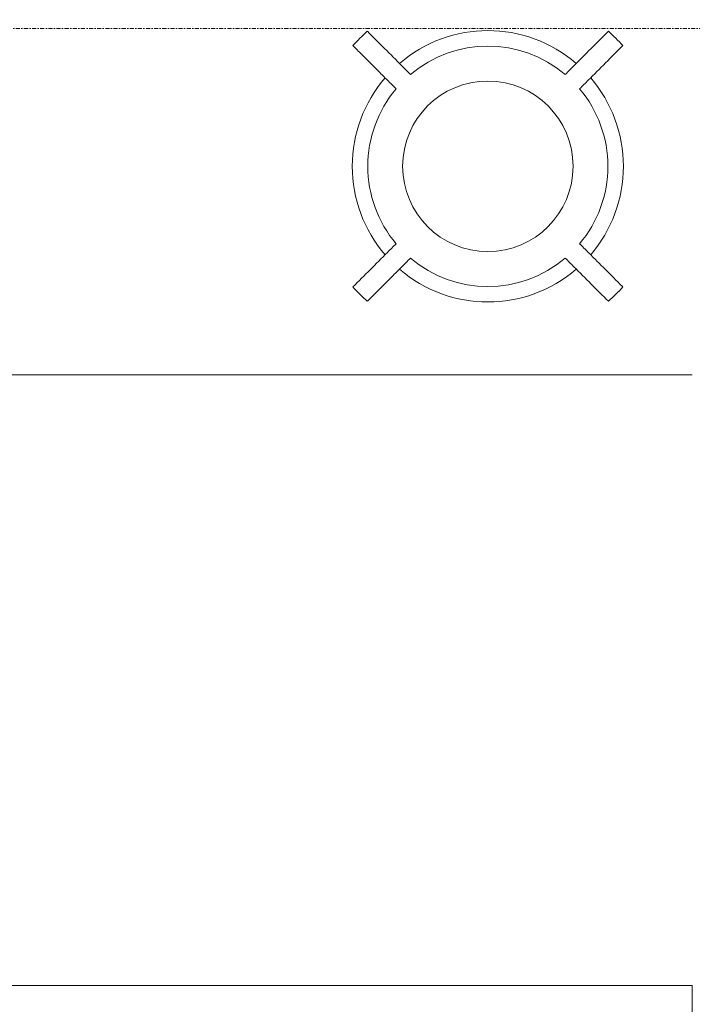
# Model space of a CAD drawing. Header units: millimetres. Extents: x -281 to 121694, y -16481 to 65128.
# Tile 8 of 256: x 13505 to 14497, y 14562 to 16013. Entities that reach past the tile are written whole.
import ezdxf

# ---------------------------------------------------------------- set-up
doc = ezdxf.new("R2010")
doc.units = ezdxf.units.MM
doc.linetypes.add('Grid Line', pattern=[12, 6, -2, 2, -2])
for name, color, linetype, lineweight in [('A--L$01A__Algemeen', 7, 'Continuous', 5), ('A--L$07A__Stramien', 1, 'Continuous', 5), ('A--L82__LosseGebruikersInvent', 1, 'Continuous', 5)]:
    doc.layers.add(name, color=color, linetype=linetype, lineweight=lineweight)

# ---------------------------------------------------------------- blocks, each defined once
blk = doc.blocks.new('NLRS_82_FU_UN_lab en spoel tafels_gen_kad - labtafel zonder onderkast dxbxh 900x1500x950-V272-L_80_ 13')
at = {"layer": 'A--L$01A__Algemeen'}
for p, q in [((750, 262.7), (-750, 262.7)), ((-750, 262.7), (-750, -6.9)), ((750, -46.9), (750, 262.7)), ((750, -637.3), (750, -306.9)), ((-750, -346.9), (-750, -637.3)), ((-750, -637.3), (750, -637.3))]:
    blk.add_line(p, q, dxfattribs=at)
blk = doc.blocks.new('NLRS_82_FU_UN_lab en spoel tafels_gen_kad - labtafel zonder onderkast dxbxh 900x1200x950-V273-L_80_ 13')
at = {"layer": 'A--L$01A__Algemeen'}
for p, q in [((-600, 262.7), (-600, -46.9)), ((600, -637.3), (600, 262.7)), ((-600, -306.9), (-600, -637.3)), ((-600, -637.3), (600, -637.3))]:
    blk.add_line(p, q, dxfattribs=at)
blk = doc.blocks.new('NLRS_82_FU_UN_lab en spoel tafels_gen_kad - labtafel zonder onderkast dxbxh 900x1500x950-V234-L_80_ 13')
at = {"layer": 'A--L$01A__Algemeen'}
for p, q in [((750, 262.7), (-750, 262.7)), ((750, -637.3), (750, 262.7)), ((-750, -637.3), (750, -637.3))]:
    blk.add_line(p, q, dxfattribs=at)
blk = doc.blocks.new('NLRS_82_FU_LB_kruk za_emeco_cpz - NLRS_82_FU_LB_kruk za_emeco_cpz_776 hoog-49409176-L_80_ 13')
at = {"layer": 'A--L82__LosseGebruikersInvent'}
for radius, start, end in [(266.9, 131.7779, 138.2221), (200, 49.3282, 130.6718), (266.9, 41.7779, 48.2221), (177.1, 49.8587, 130.1413), (200, 139.3153, 180), (125.7, 360, 180), (200, 360, 40.6847), (177.1, 139.8587, 180), (177.1, 360, 40.1413), (200, 180, 220.6847), (125.7, 180, 360), (177.1, 319.8587, 360), (200, 319.3153, 360), (177.1, 180, 220.1413), (177.1, 229.8587, 310.1413), (200, 229.3282, 310.6718), (266.9, 221.7779, 228.2221), (266.9, 311.7779, 318.2221)]:
    blk.add_arc((0, 0), radius, start, end, dxfattribs=at)
for points, knots in [([(-114.2, 135.4), (-118.4, 139.6), (-131.2, 152.4), (-152.4, 173.6), (-169.3, 190.5), (-177.8, 199)], [-1, -1, -1, -1, -0.8, -0.4, 0, 0, 0, 0]), ([(177.8, 199), (173.6, 194.8), (160.8, 182.1), (143.9, 165.1), (129, 150.2), (120.5, 141.8), (116.3, 137.5), (114.2, 135.4)], [-1, -1, -1, -1, -0.8, -0.4, -0.2, -0.1, 0, 0, 0, 0]), ([(-199, 177.8), (-194.8, 173.6), (-182.1, 160.8), (-165.1, 143.9), (-150.2, 129), (-141.8, 120.5), (-137.5, 116.3), (-135.4, 114.2)], [-1, -1, -1, -1, -0.8, -0.4, -0.2, -0.1, 0, 0, 0, 0]), ([(135.4, 114.2), (139.6, 118.4), (152.4, 131.2), (173.6, 152.4), (190.5, 169.3), (199, 177.8)], [-1, -1, -1, -1, -0.8, -0.4, 0, 0, 0, 0]), ([(-135.4, -114.2), (-139.6, -118.4), (-152.4, -131.2), (-173.6, -152.4), (-190.5, -169.3), (-199, -177.8)], [-1, -1, -1, -1, -0.8, -0.4, 0, 0, 0, 0]), ([(199, -177.8), (194.8, -173.6), (182.1, -160.8), (165.1, -143.9), (150.2, -129), (141.8, -120.5), (137.5, -116.3), (135.4, -114.2)], [-1, -1, -1, -1, -0.8, -0.4, -0.2, -0.1, 0, 0, 0, 0]), ([(-177.8, -199), (-173.6, -194.8), (-160.8, -182.1), (-143.9, -165.1), (-129, -150.2), (-120.5, -141.8), (-116.3, -137.5), (-114.2, -135.4)], [-1, -1, -1, -1, -0.8, -0.4, -0.2, -0.1, 0, 0, 0, 0]), ([(114.2, -135.4), (118.4, -139.6), (131.2, -152.4), (152.4, -173.6), (169.3, -190.5), (177.8, -199)], [-1, -1, -1, -1, -0.8, -0.4, 0, 0, 0, 0])]:
    blk.add_open_spline(points, degree=3, knots=knots, dxfattribs=at)

msp = doc.modelspace()

# ---------------------------------------------------------------- linework, layer by layer
at = {"layer": 'A--L$07A__Stramien', "linetype": 'Grid Line'}
msp.add_line((100373, 16000), (-281.1, 16000), dxfattribs=at)

# ---------------------------------------------------------------- block references
at = {"layer": 'A--L82__LosseGebruikersInvent'}
for name, p in [('NLRS_82_FU_LB_kruk za_emeco_cpz - NLRS_82_FU_LB_kruk za_emeco_cpz_776 hoog-49409176-L_80_ 13', (14195.3, 15796.8)), ('NLRS_82_FU_UN_lab en spoel tafels_gen_kad - labtafel zonder onderkast dxbxh 900x1500x950-V272-L_80_ 13', (13746.9, 14326.9)), ('NLRS_82_FU_UN_lab en spoel tafels_gen_kad - labtafel zonder onderkast dxbxh 900x1200x950-V273-L_80_ 13', (15096.9, 14326.9))]:
    msp.add_blockref(name, p, dxfattribs=at)
at = {"layer": 'A--L82__LosseGebruikersInvent', "rotation": 180}
msp.add_blockref('NLRS_82_FU_UN_lab en spoel tafels_gen_kad - labtafel zonder onderkast dxbxh 900x1500x950-V234-L_80_ 13', (13746.9, 14852.2), dxfattribs=at)

doc.saveas('drawing.dxf')
